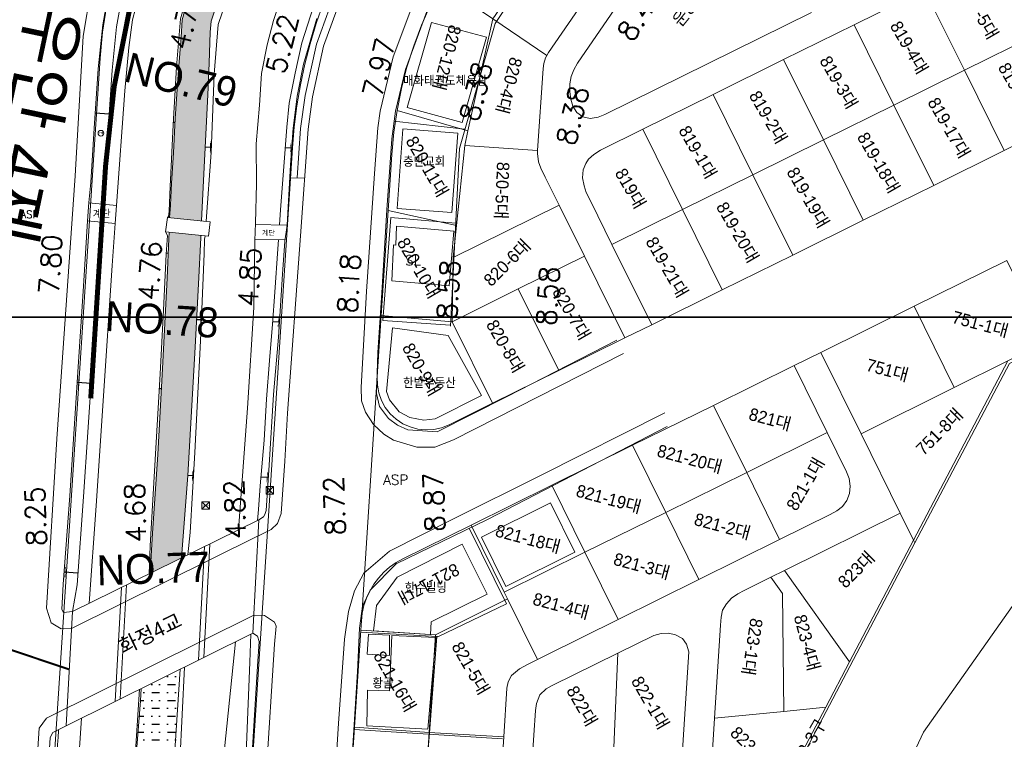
# Model space of a CAD drawing. Header units: metres. Extents: x 183400 to 184400, y 422200 to 427800.
# Tile 143 of 221: x 183669 to 183867, y 426115 to 426260. Entities that reach past the tile are written whole.
import ezdxf
from ezdxf.enums import TextEntityAlignment as Align

# ---------------------------------------------------------------- set-up
doc = ezdxf.new("R2010")
doc.units = ezdxf.units.M
doc.linetypes.add('DASHED2', pattern=[9.525, 6.35, -3.175])
for name, color, linetype in [('NR', 7, 'Continuous'), ('num', 7, 'Continuous'), ('si', 7, 'Continuous'), ('교량명', 7, 'Continuous'), ('구조물명칭_작업', 5, 'Continuous'), ('보축구간', 10, 'DASHED2'), ('일람표', 7, 'Continuous'), ('하천', 140, 'Continuous'), ('횡단타점', 11, 'Continuous')]:
    doc.layers.add(name, color=color, linetype=linetype)
for name, color, linetype, lineweight in [('지번', 252, 'Continuous', 5), ('지적', 252, 'Continuous', 5), ('현황도', 7, 'Continuous', 5), ('현황선', 7, 'Continuous', 5)]:
    doc.layers.add(name, color=color, linetype=linetype, lineweight=lineweight)
doc.layers.get('si').off()
doc.styles.add('GHS', font='ROMANS', dxfattribs={"bigfont": 'GHS'})
doc.styles.add('gwang', font='romans.shx', dxfattribs={"bigfont": ' WHGTXT.SHX'})
doc.styles.get("Standard").update_dxf_attribs({"font": 'romans.shx', "bigfont": 'ghs.shx'})
doc.styles.add('UPM', font='Gulim.ttf')
doc.styles.add('돋움', font='Dotum.ttf')

# ---------------------------------------------------------------- blocks, each defined once
blk = doc.blocks.new('si')
at = {"layer": '현황선'}
for points in [[(-0.75, 0.75), (-0.75, -0.75), (0.75, -0.75), (0.75, 0.75), (-0.75, 0.75), (0.75, -0.75)], [(-0.75, -0.75), (0.75, 0.75)]]:
    blk.add_lwpolyline(points, dxfattribs=at)
at = {"layer": '현황선', "style": 'GHS'}
blk.add_text('신호제어기', height=0.228, dxfattribs=at).set_placement((-0.74, -0.15))

msp = doc.modelspace()

# ---------------------------------------------------------------- hatches: boundary and pattern name
at = {"layer": '하천'}
h = msp.add_hatch(dxfattribs=at)
h.set_pattern_fill('MUDST', color=256, scale=0.25, style=0)
h.paths.add_polyline_path([(183707.24, 426244.61), (183707.48, 426250.97), (183707.71, 426257.21), (183707.93, 426259.42), (183709.23, 426263.39), (183712.95, 426271.9), (183717.7, 426279.79), (183722.97, 426288.04), (183727.67, 426295.09), (183737.39, 426309.55), (183754.15, 426333.82), (183757.9, 426338.53), (183758.92, 426339.57), (183759.91, 426339.82), (183761.05, 426339.64), (183768.5, 426335.06), (183768.33, 426334.03), (183769.57, 426333.95), (183770.82, 426335.84), (183770.17, 426336.61), (183769.15, 426336.28), (183768.07, 426337), (183764.33, 426339.42), (183761.17, 426341.54), (183760.96, 426341.78), (183760.98, 426342.06), (183762.23, 426344.69), (183762.76, 426345.67), (183763, 426346.06), (183757.35, 426349.96), (183756.48, 426348.58), (183755.32, 426346.59), (183750.95, 426340.15), (183744.92, 426331.11), (183738.73, 426321.82), (183734.96, 426316.05), (183731.66, 426311), (183727.78, 426305.27), (183723.55, 426298.82), (183719.63, 426292.87), (183714.37, 426284.98), (183710.75, 426279.13), (183708.34, 426275.17), (183706.38, 426271.25), (183703.86, 426265.95), (183702.12, 426259.66), (183701.86, 426256.18), (183701.34, 426249.66), (183700.69, 426239.88), (183700.32, 426233), (183699.98, 426226.91), (183699.77, 426222.48), (183699.54, 426219.98), (183705.99, 426219.33), (183706.3, 426226.11)])
h.paths.add_polyline_path([(183705.39, 426206.67), (183705.83, 426215.94), (183705.85, 426216.41), (183699.47, 426217.08), (183699.4, 426215.73), (183699.07, 426207.8), (183698.15, 426189.72), (183697.2, 426172.42), (183696.13, 426156.63), (183695.69, 426148.61), (183701.96, 426151.7), (183703.21, 426168.2), (183704.68, 426193.97)])
h = msp.add_hatch(dxfattribs=at)
h.set_pattern_fill('MUDST', color=256, scale=0.25, style=0)
h.paths.add_polyline_path([(183700.15, 426105.86), (183701.72, 426129.37), (183693.89, 426125.48), (183693.71, 426123), (183693.01, 426113.73), (183692.15, 426110.26), (183691.23, 426108.89), (183689.7, 426108.2), (183681.35, 426107.97), (183681.14, 426108.24), (183677.54, 426108.07), (183677.21, 426104.59), (183680.67, 426102.58), (183681.45, 426102.78), (183688.76, 426100.81), (183689.71, 426099.51), (183691.07, 426096.35), (183691.83, 426092.47), (183691.07, 426081.36), (183689.6, 426060.84), (183688.44, 426042.6), (183687.19, 426023.46), (183686.13, 426007.37), (183684.92, 425991.47), (183684.26, 425980.9), (183683.8, 425972.93), (183683.69, 425972.18), (183691.15, 425971.72), (183691.62, 425977.33), (183692.6, 425993.74), (183693.62, 426004.31), (183695.93, 426038.79), (183697.54, 426062.14), (183699.15, 426086.46)])

# ---------------------------------------------------------------- linework, layer by layer
at = {"layer": 'NR'}
for p, q in [((183687.41, 426240.74), (183684.62, 426240.93)), ((183700.65, 426239.03), (183700.3, 426239.05)), ((183706.71, 426234.16), (183707.93, 426234.11)), ((183722.8, 426234.05), (183724.06, 426233.97)), ((183699.27, 426212.8), (183698.89, 426212.82)), ((183704.99, 426199.55), (183705.94, 426199.51)), ((183720.26, 426199.12), (183721.62, 426199.04)), ((183683.83, 426186.69), (183681.04, 426186.88)), ((183697.93, 426185.63), (183697.5, 426185.65)), ((183703.22, 426168.3), (183704.35, 426168.23)), ((183717.9, 426167.98), (183719.4, 426167.88)), ((183695.84, 426151.38), (183695.57, 426151.39)), ((183681.17, 426148.65), (183678.38, 426148.86)), ((183693.34, 426118.07), (183693.05, 426118.09))]:
    msp.add_line(p, q, dxfattribs=at)
for points in [[(183684.49, 426238.98), (183684.75, 426242.87), (183684.59, 426238.98), (183684.86, 426242.87)], [(183684.62, 426239.42), (183684.83, 426242.42), (183684.73, 426239.42), (183684.93, 426242.41)], [(183684.76, 426239.87), (183684.9, 426241.96), (183684.86, 426239.86), (183685, 426241.95)], [(183700.27, 426238.6), (183700.32, 426239.51), (183700.3, 426238.6), (183700.35, 426239.51)], [(183700.3, 426238.7), (183700.34, 426239.4), (183700.33, 426238.7), (183700.37, 426239.4)], [(183700.33, 426238.81), (183700.36, 426239.29), (183700.36, 426238.8), (183700.39, 426239.29)], [(183707.8, 426234.97), (183707.73, 426233.26), (183707.71, 426234.97), (183707.64, 426233.26)], [(183707.9, 426235.33), (183707.8, 426232.89), (183707.81, 426235.34), (183707.71, 426232.89)], [(183708, 426235.7), (183707.87, 426232.52), (183707.91, 426235.7), (183707.78, 426232.52)], [(183723.94, 426234.86), (183723.83, 426233.09), (183723.85, 426234.87), (183723.74, 426233.1)], [(183724.06, 426235.23), (183723.9, 426232.71), (183723.97, 426235.24), (183723.81, 426232.72)], [(183724.17, 426235.61), (183723.96, 426232.33), (183724.08, 426235.61), (183723.87, 426232.33)], [(183698.86, 426212.33), (183698.92, 426213.32), (183698.89, 426212.33), (183698.95, 426213.31)], [(183698.9, 426212.44), (183698.94, 426213.2), (183698.92, 426212.44), (183698.97, 426213.2)], [(183698.93, 426212.55), (183698.96, 426213.08), (183698.96, 426212.55), (183698.99, 426213.08)], [(183705.91, 426200.46), (183705.83, 426198.57), (183705.84, 426200.46), (183705.77, 426198.57)], [(183705.99, 426200.74), (183705.89, 426198.28), (183705.92, 426200.74), (183705.82, 426198.28)], [(183721.61, 426200.4), (183721.43, 426197.69), (183721.51, 426200.4), (183721.34, 426197.69)], [(183721.73, 426200.8), (183721.5, 426197.28), (183721.63, 426200.8), (183721.41, 426197.28)], [(183705.83, 426200.18), (183705.78, 426198.85), (183705.77, 426200.18), (183705.71, 426198.86)], [(183721.49, 426200), (183721.36, 426198.1), (183721.39, 426200), (183721.27, 426198.11)], [(183680.91, 426184.93), (183681.17, 426188.82), (183681.01, 426184.93), (183681.27, 426188.82)], [(183681.04, 426185.38), (183681.24, 426188.37), (183681.14, 426185.37), (183681.34, 426188.36)], [(183681.17, 426185.82), (183681.31, 426187.91), (183681.28, 426185.81), (183681.42, 426187.91)], [(183697.46, 426185.09), (183697.53, 426186.22), (183697.49, 426185.09), (183697.56, 426186.21)], [(183697.5, 426185.22), (183697.55, 426186.08), (183697.53, 426185.22), (183697.58, 426186.08)], [(183697.54, 426185.35), (183697.57, 426185.95), (183697.57, 426185.34), (183697.6, 426185.95)], [(183704.24, 426169.04), (183704.15, 426167.44), (183704.16, 426169.04), (183704.07, 426167.45)], [(183704.34, 426169.37), (183704.21, 426167.1), (183704.26, 426169.38), (183704.13, 426167.1)], [(183704.44, 426169.71), (183704.26, 426166.75), (183704.36, 426169.71), (183704.19, 426166.76)], [(183719.26, 426168.94), (183719.12, 426166.85), (183719.16, 426168.95), (183719.02, 426166.86)], [(183719.4, 426169.39), (183719.2, 426166.39), (183719.29, 426169.39), (183719.09, 426166.4)], [(183719.53, 426169.83), (183719.27, 426165.94), (183719.43, 426169.84), (183719.17, 426165.94)], [(183695.56, 426151.04), (183695.59, 426151.74), (183695.58, 426151.04), (183695.61, 426151.74)], [(183695.58, 426151.12), (183695.6, 426151.66), (183695.6, 426151.12), (183695.62, 426151.66)], [(183695.6, 426151.2), (183695.62, 426151.58), (183695.62, 426151.2), (183695.64, 426151.58)], [(183678.23, 426146.92), (183678.52, 426150.81), (183678.34, 426146.91), (183678.63, 426150.8)], [(183678.37, 426147.36), (183678.59, 426150.35), (183678.48, 426147.35), (183678.7, 426150.34)], [(183678.51, 426147.8), (183678.67, 426149.89), (183678.61, 426147.79), (183678.77, 426149.88)], [(183693.03, 426117.72), (183693.08, 426118.46), (183693.05, 426117.72), (183693.1, 426118.46)], [(183693.05, 426117.8), (183693.09, 426118.37), (183693.07, 426117.8), (183693.11, 426118.37)], [(183693.08, 426117.89), (183693.11, 426118.29), (183693.1, 426117.89), (183693.13, 426118.28)]]:
    msp.add_solid(points, dxfattribs=at)
at = {"layer": '구조물명칭_작업', "ltscale": 20, "const_width": 0.4}
msp.add_lwpolyline([(183605.8, 426154), (183679.41, 426129.32)], dxfattribs=at)
at = {"layer": '보축구간'}
msp.add_lwpolyline([(183683.74, 426183.7, 1, 1, 0), (183686.72, 426230.38, 1, 1, -0.111432), (183709.06, 426306.41, 1, 1, -0.111432)], format="xyseb", dxfattribs=at)
at = {"layer": '일람표'}
for points in [[(183400, 426200), (184000, 426200), (184000, 426600), (183400, 426600)], [(183400, 425800), (184000, 425800), (184000, 426200), (183400, 426200)]]:
    msp.add_lwpolyline(points, close=True, dxfattribs=at)
at = {"layer": '지적', "linetype": 'Continuous'}
for points in [[(183648.12, 425680.89), (183685.63, 426251.99), (183686.12, 426257.17), (183686.92, 426262.3), (183688.03, 426267.39), (183689.44, 426272.39), (183691.15, 426277.3), (183693.15, 426282.1), (183695.43, 426286.78), (183697.99, 426291.31), (183700.81, 426295.68), (183763.48, 426386.58), (183767.31, 426392.52), (183770.79, 426398.68), (183773.89, 426405.04), (183776.6, 426411.56), (183778.91, 426418.24), (183780.83, 426425.05), (183782.33, 426431.96), (183783.41, 426438.94), (183784.08, 426445.98), (183841.5, 427333.41)], [(183841.5, 427333.41), (183784.08, 426445.98), (183783.41, 426438.94), (183782.33, 426431.96), (183780.83, 426425.05), (183778.91, 426418.24), (183776.6, 426411.56), (183773.89, 426405.04), (183770.79, 426398.68), (183767.31, 426392.52), (183763.48, 426386.58), (183700.81, 426295.68), (183697.99, 426291.31), (183695.43, 426286.78), (183693.15, 426282.1), (183691.15, 426277.3), (183689.44, 426272.39), (183688.03, 426267.39), (183686.92, 426262.3), (183686.12, 426257.17), (183685.63, 426251.99), (183648.12, 425680.89)], [(183828.37, 426261.12), (183786.93, 426240.64), (183785.58, 426240.12), (183784, 426239.88), (183782.48, 426240.22), (183781.32, 426241.04), (183780.52, 426242.31), (183780.09, 426243.75), (183779.92, 426245.24), (183779.92, 426246.79), (183780.18, 426248.3), (183780.67, 426249.65), (183781.46, 426250.95), (183782.28, 426252.22), (183811.91, 426295.39)], [(183811.91, 426295.39), (183782.28, 426252.22), (183781.46, 426250.95), (183780.67, 426249.65), (183780.18, 426248.3), (183779.92, 426246.79), (183779.92, 426245.24), (183780.09, 426243.75), (183780.52, 426242.31), (183781.32, 426241.04), (183782.48, 426240.22), (183784, 426239.88), (183785.58, 426240.12), (183786.93, 426240.64), (183828.37, 426261.12)], [(183776.93, 426278.03), (183764.44, 426259.84), (183775.29, 426252.52), (183775.59, 426253.08), (183787.65, 426270.65), (183776.93, 426278.03)], [(183865.24, 426272.65), (183851.09, 426265.66), (183859.08, 426249.54), (183873.22, 426256.53), (183865.24, 426272.65)], [(183787.65, 426270.65), (183775.59, 426253.08), (183775.29, 426252.52), (183775.02, 426252.01), (183774.65, 426250.88), (183774.56, 426249.87), (183773.43, 426233.47), (183773.38, 426232.84), (183773.58, 426231.19), (183774.07, 426229.9), (183774.95, 426228.11), (183777.75, 426222.47), (183782.83, 426212.21), (183790.96, 426195.83), (183796.34, 426198.49), (183788.35, 426214.59), (183784.08, 426223.21), (183783.2, 426225.01), (183782.74, 426226.37), (183782.45, 426227.94), (183782.54, 426229.58), (183783.09, 426230.82), (183783.64, 426231.7), (183784.74, 426232.67), (183786.04, 426233.51), (183794.51, 426237.69), (183808.65, 426244.68), (183822.8, 426251.67), (183836.95, 426258.67), (183851.09, 426265.66)], [(183754.04, 426266.86), (183753.91, 426266.62), (183751.9, 426262.65), (183750.11, 426258.58), (183748.55, 426254.41), (183747.2, 426250.17), (183746.09, 426245.86), (183745.21, 426241.5), (183759.45, 426237.39), (183764.44, 426259.84), (183754.04, 426266.86)], [(183851.09, 426265.66), (183836.95, 426258.67), (183844.94, 426242.56), (183859.08, 426249.54), (183851.09, 426265.66)], [(183688, 425678.01), (183724.2, 426233.97), (183724.56, 426238.2), (183725.1, 426242.41), (183725.81, 426246.6), (183726.7, 426250.76), (183727.75, 426254.87), (183728.97, 426258.94), (183730.36, 426262.95)], [(183730.36, 426262.95), (183728.97, 426258.94), (183727.75, 426254.87), (183726.7, 426250.76), (183725.81, 426246.6), (183725.1, 426242.41), (183724.56, 426238.2), (183724.2, 426233.97), (183688, 425678.01)], [(183735.38, 426098.22), (183736.65, 426117.71), (183737.93, 426137.2), (183738.05, 426139.04), (183741.24, 426188.01), (183742.05, 426200.33), (183743.42, 426221.39), (183744.16, 426232.67), (183744.56, 426237.1), (183745.21, 426241.5), (183746.09, 426245.86), (183747.2, 426250.17), (183748.55, 426254.41), (183750.11, 426258.58), (183751.9, 426262.65)], [(183764.44, 426259.84), (183759.45, 426237.39), (183758.8, 426234.46), (183773.43, 426233.47), (183774.56, 426249.87), (183774.65, 426250.88), (183775.02, 426252.01), (183775.29, 426252.52), (183764.44, 426259.84)], [(183836.95, 426258.67), (183822.8, 426251.67), (183830.79, 426235.56), (183844.94, 426242.56), (183836.95, 426258.67)], [(183873.22, 426256.53), (183859.08, 426249.54), (183867.07, 426233.43), (183881.21, 426240.41), (183873.22, 426256.53)], [(183822.8, 426251.67), (183808.65, 426244.68), (183816.65, 426228.57), (183830.79, 426235.56), (183822.8, 426251.67)], [(183859.08, 426249.54), (183844.94, 426242.56), (183852.93, 426226.45), (183867.07, 426233.43), (183859.08, 426249.54)], [(183808.65, 426244.68), (183794.51, 426237.69), (183802.5, 426221.58), (183816.65, 426228.57), (183808.65, 426244.68)], [(183844.94, 426242.56), (183830.79, 426235.56), (183838.78, 426219.46), (183852.93, 426226.45), (183844.94, 426242.56)], [(183881.21, 426240.41), (183867.07, 426233.43), (183852.93, 426226.45), (183838.78, 426219.46), (183824.64, 426212.47), (183810.49, 426205.48), (183796.34, 426198.49), (183790.96, 426195.83), (183777.67, 426189.27), (183764.38, 426182.71), (183755.65, 426178.39), (183754.15, 426177.8), (183752.58, 426177.45), (183750.97, 426177.36), (183749.37, 426177.53), (183747.82, 426177.96), (183746.35, 426178.62), (183745.02, 426179.52), (183743.84, 426180.61), (183742.85, 426181.89), (183742.08, 426183.3), (183741.55, 426184.82), (183741.27, 426186.4), (183741.24, 426188.01), (183738.05, 426139.04), (183738.24, 426140.6), (183738.58, 426142.13), (183739.09, 426143.61), (183739.74, 426145.04), (183740.54, 426146.39), (183741.48, 426147.65), (183742.55, 426148.8), (183743.73, 426149.83), (183745.01, 426150.74), (183746.38, 426151.51), (183760.08, 426158.27), (183776.28, 426166.28), (183792.48, 426174.28), (183808.69, 426182.29), (183824.89, 426190.29), (183830.27, 426192.94), (183848.97, 426202.18), (183867.57, 426211.36)], [(183745.21, 426241.5), (183744.56, 426237.1), (183744.16, 426232.67), (183743.42, 426221.39), (183757.12, 426218.4), (183758.8, 426234.46), (183759.45, 426237.39), (183745.21, 426241.5)], [(183794.51, 426237.69), (183786.04, 426233.51), (183784.74, 426232.67), (183783.64, 426231.7), (183783.09, 426230.82), (183782.54, 426229.58), (183782.45, 426227.94), (183782.74, 426226.37), (183783.2, 426225.01), (183784.08, 426223.21), (183788.35, 426214.59), (183802.5, 426221.58), (183794.51, 426237.69)], [(183758.8, 426234.46), (183757.12, 426218.4), (183756.45, 426212), (183777.75, 426222.47), (183774.95, 426228.11), (183774.07, 426229.9), (183773.58, 426231.19), (183773.38, 426232.84), (183773.43, 426233.47), (183758.8, 426234.46)], [(183830.79, 426235.56), (183816.65, 426228.57), (183824.64, 426212.47), (183838.78, 426219.46), (183830.79, 426235.56)], [(184000, 426228.51), (183976.03, 426229.78), (183950.01, 426231.17), (183868.11, 426190.72), (183849.16, 426154.7), (183805.97, 426072.63), (183802.73, 426021.48), (183803.03, 426019.47), (183803.97, 426017.7), (183805.34, 426016.25), (183808.85, 426015.24), (183810.98, 426015.09), (183876.32, 425900.58), (183879.21, 425898.08), (183886.29, 425891.6), (183895.19, 425885.07), (183903.52, 425867.98), (183908.88, 425861.7), (183924.54, 425848.83), (183944.96, 425830.79), (183948.16, 425824.83), (183961.49, 425800)], [(183949.84, 426231.84), (183894.33, 426204.35), (183885.32, 426199.89), (183875.67, 426195.11), (183867.82, 426191.22), (183848.89, 426155.25), (183849.16, 426154.7), (183868.11, 426190.72), (183950.01, 426231.17), (183976.03, 426229.78), (183975.7, 426230.45), (183952.21, 426231.71), (183949.84, 426231.84)], [(183816.65, 426228.57), (183802.5, 426221.58), (183810.49, 426205.48), (183824.64, 426212.47), (183816.65, 426228.57)], [(183777.75, 426222.47), (183756.45, 426212), (183756.25, 426199.09), (183769.54, 426205.65), (183782.83, 426212.21), (183777.75, 426222.47)], [(183743.42, 426221.39), (183742.05, 426200.33), (183756.25, 426199.09), (183756.45, 426212), (183757.12, 426218.4), (183743.42, 426221.39)], [(183802.5, 426221.58), (183788.35, 426214.59), (183796.34, 426198.49), (183810.49, 426205.48), (183802.5, 426221.58)], [(184000, 425816.1), (183996.7, 425815.86), (183992.23, 425814.59), (183977.6, 425810.44), (183973.28, 425837.08), (183963.07, 425835.88), (183937.72, 425884.69), (183918.62, 425877.99), (183903.94, 425909.16), (183897, 425923.9), (183889.6, 425939.62), (183828.15, 426042.65), (183834.38, 426067.91), (183836.23, 426080.73), (183841.35, 426096.44), (183850.84, 426116.7), (183904.28, 426192.4), (183957.41, 426220.15), (183962.69, 426221.41), (184000, 426217.38)], [(183962.69, 426221.41), (183957.41, 426220.15), (183904.28, 426192.4), (183850.84, 426116.7), (183841.35, 426096.44), (183836.23, 426080.73), (183957.65, 426063.48), (184000, 426054.42)], [(183782.83, 426212.21), (183769.54, 426205.65), (183777.67, 426189.27), (183790.96, 426195.83), (183782.83, 426212.21)], [(183867.57, 426211.36), (183848.97, 426202.18), (183857.05, 426185.89), (183867.82, 426191.22), (183875.67, 426195.11), (183867.57, 426211.36)], [(183769.54, 426205.65), (183756.25, 426199.09), (183764.38, 426182.71), (183777.67, 426189.27), (183769.54, 426205.65)], [(183848.97, 426202.18), (183830.27, 426192.94), (183838.33, 426176.62), (183857.05, 426185.89), (183848.97, 426202.18)], [(183742.05, 426200.33), (183741.24, 426188.01), (183741.27, 426186.4), (183741.55, 426184.82), (183742.08, 426183.3), (183742.85, 426181.89), (183743.84, 426180.61), (183745.02, 426179.52), (183746.35, 426178.62), (183747.82, 426177.96), (183749.37, 426177.53), (183750.97, 426177.36), (183752.58, 426177.45), (183754.15, 426177.8), (183755.65, 426178.39), (183764.38, 426182.71), (183756.25, 426199.09), (183742.05, 426200.33)], [(183830.27, 426192.94), (183824.89, 426190.29), (183831.54, 426176.84), (183835.42, 426168.97), (183835.97, 426167.61), (183836.17, 426166.11), (183836.04, 426164.63), (183835.49, 426163.21), (183834.64, 426162.02), (183833.45, 426161.11), (183832.13, 426160.4), (183821.98, 426155.37), (183805.78, 426147.36), (183789.59, 426139.34), (183775.15, 426132.2), (183773.39, 426131.32), (183771.52, 426130.39), (183769.77, 426129.45), (183768.2, 426128.1), (183767.54, 426126.82), (183767.27, 426125.56), (183766.63, 426115.79), (183765.35, 426096.3)], [(183807.78, 426101.14), (183808.94, 426119.51), (183810.12, 426138.22), (183810.26, 426139.82), (183810.53, 426141.22), (183811.33, 426142.48), (183812.31, 426143.61), (183813.59, 426144.51), (183814.88, 426145.16), (183820.22, 426147.81), (183822.95, 426149.16), (183846.21, 426160.67), (183838.33, 426176.62), (183830.27, 426192.94)], [(183867.82, 426191.22), (183857.05, 426185.89), (183838.33, 426176.62), (183846.21, 426160.67), (183848.89, 426155.25), (183867.82, 426191.22)], [(183824.89, 426190.29), (183808.69, 426182.29), (183815.4, 426168.83), (183831.54, 426176.84), (183824.89, 426190.29)], [(183808.69, 426182.29), (183792.48, 426174.28), (183799.13, 426160.83), (183815.4, 426168.83), (183808.69, 426182.29)], [(183831.54, 426176.84), (183815.4, 426168.83), (183821.98, 426155.37), (183832.13, 426160.4), (183833.45, 426161.11), (183834.64, 426162.02), (183835.49, 426163.21), (183836.04, 426164.63), (183836.17, 426166.11), (183835.97, 426167.61), (183835.42, 426168.97), (183831.54, 426176.84)], [(183792.48, 426174.28), (183776.28, 426166.28), (183782.93, 426152.83), (183799.13, 426160.83), (183792.48, 426174.28)], [(183815.4, 426168.83), (183799.13, 426160.83), (183805.78, 426147.36), (183821.98, 426155.37), (183815.4, 426168.83)], [(183776.28, 426166.28), (183760.08, 426158.27), (183766.72, 426144.82), (183782.93, 426152.83), (183776.28, 426166.28)], [(183799.13, 426160.83), (183782.93, 426152.83), (183789.59, 426139.34), (183805.78, 426147.36), (183799.13, 426160.83)], [(183846.21, 426160.67), (183822.95, 426149.16), (183836.02, 426130.81), (183848.89, 426155.25), (183846.21, 426160.67)], [(183760.08, 426158.27), (183746.38, 426151.51), (183745.01, 426150.74), (183743.73, 426149.83), (183742.55, 426148.8), (183741.48, 426147.65), (183740.54, 426146.39), (183739.74, 426145.04), (183739.09, 426143.61), (183738.58, 426142.13), (183738.24, 426140.6), (183738.05, 426139.04), (183737.93, 426137.2), (183752.92, 426136.24), (183767.4, 426143.45), (183766.72, 426144.82), (183760.08, 426158.27)], [(183848.89, 426155.25), (183836.02, 426130.81), (183831.25, 426121.74), (183819.96, 426100.3), (183806.05, 426073.87), (183805.97, 426072.63), (183849.16, 426154.7), (183848.89, 426155.25)], [(183782.93, 426152.83), (183766.72, 426144.82), (183767.4, 426143.45), (183773.39, 426131.32), (183775.15, 426132.2), (183789.59, 426139.34), (183782.93, 426152.83)], [(183822.95, 426149.16), (183820.22, 426147.81), (183822.55, 426144.55), (183822.84, 426120.9), (183831.25, 426121.74), (183836.02, 426130.81), (183822.95, 426149.16)], [(183820.22, 426147.81), (183814.88, 426145.16), (183813.59, 426144.51), (183812.31, 426143.61), (183811.33, 426142.48), (183810.53, 426141.22), (183810.26, 426139.82), (183810.12, 426138.22), (183808.94, 426119.51), (183822.84, 426120.9), (183822.55, 426144.55), (183820.22, 426147.81)], [(183767.4, 426143.45), (183752.92, 426136.24), (183751.64, 426116.65), (183766.63, 426115.79), (183767.27, 426125.56), (183767.54, 426126.82), (183768.2, 426128.1), (183769.77, 426129.45), (183771.52, 426130.39), (183773.39, 426131.32), (183767.4, 426143.45)], [(183737.93, 426137.2), (183736.65, 426117.71), (183751.64, 426116.65), (183752.92, 426136.24), (183737.93, 426137.2)], [(183772.34, 426111.16), (183772.99, 426121.04), (183773.22, 426122.45), (183773.88, 426124.21), (183775.11, 426125.4), (183776.37, 426126.11), (183789.51, 426132.61), (183796.74, 426136.13), (183798.23, 426136.5), (183799.69, 426136.57), (183801.12, 426136.25), (183802.47, 426135.5), (183803.33, 426134.36), (183803.77, 426132.87), (183802.32, 426109.99)], [(183799.69, 426136.57), (183798.23, 426136.5), (183796.74, 426136.13), (183789.51, 426132.61), (183788.58, 426110.53), (183802.32, 426109.99), (183803.77, 426132.87), (183803.33, 426134.36), (183802.47, 426135.5), (183801.12, 426136.25), (183799.69, 426136.57)], [(183789.51, 426132.61), (183776.37, 426126.11), (183775.11, 426125.4), (183773.88, 426124.21), (183773.22, 426122.45), (183772.99, 426121.04), (183772.34, 426111.16), (183787.33, 426110.57), (183788.58, 426110.53), (183789.51, 426132.61)], [(183831.25, 426121.74), (183822.84, 426120.9), (183808.94, 426119.51), (183807.78, 426101.14), (183819.96, 426100.3), (183831.25, 426121.74)], [(183736.65, 426117.71), (183735.38, 426098.22), (183750.37, 426097.16), (183751.64, 426116.65), (183736.65, 426117.71)], [(183751.64, 426116.65), (183750.37, 426097.16), (183765.35, 426096.3), (183766.63, 426115.79), (183751.64, 426116.65)]]:
    msp.add_lwpolyline(points, dxfattribs=at)
at = {"layer": '현황도'}
for p, q in [((183747.26, 426242.04), (183752.14, 426259.14)), ((183763.18, 426256.19), (183752.14, 426259.14)), ((183758.31, 426239.09), (183763.18, 426256.19)), ((183758.31, 426239.09), (183747.26, 426242.04)), ((183744.54, 426239.31), (183758.8, 426237.71)), ((183745.26, 426221.78), (183746.4, 426237.74)), ((183757.38, 426236.95), (183746.4, 426237.76)), ((183756.23, 426221), (183757.38, 426236.95)), ((183723.65, 426227.98), (183726.65, 426227.87)), ((183688.92, 426222.39), (183683.33, 426222.93)), ((183756.23, 426221), (183745.26, 426221.78)), ((183688.65, 426218.77), (183683.06, 426219.31)), ((183698.73, 426217.15), (183699.16, 426220.02)), ((183699.16, 426220.02), (183698.73, 426217.15)), ((183699.16, 426220.02), (183707.71, 426219.15)), ((183707.71, 426219.15), (183699.16, 426220.02)), ((183707.71, 426219.15), (183699.16, 426220.02)), ((183707.71, 426219.15), (183707.35, 426216.25)), ((183707.35, 426216.25), (183707.71, 426219.15)), ((183707.35, 426216.25), (183707.71, 426219.15)), ((183716.81, 426218.85), (183716.7, 426215.35)), ((183744.94, 426214.44), (183745.13, 426218.27)), ((183707.35, 426216.25), (183698.73, 426217.15)), ((183698.73, 426217.15), (183707.35, 426216.25)), ((183698.73, 426217.15), (183707.35, 426216.25)), ((183756.6, 426217.27), (183755.65, 426206.31)), ((183744.18, 426207.31), (183744.53, 426214.49)), ((183744.53, 426214.49), (183744.94, 426214.44)), ((183686.21, 426183.21), (183688.06, 426210.34)), ((183684.81, 426162.17), (183686.21, 426183.21)), ((183683.45, 426142.58), (183684.81, 426162.17)), ((183762.14, 426155.83), (183776.01, 426162.71)), ((183780.9, 426152.86), (183776.01, 426162.71)), ((183717.48, 426159.34), (183680.05, 426140.91)), ((183717.48, 426159.34), (183716.27, 426136.6)), ((183767.03, 426145.98), (183762.14, 426155.83)), ((183706.6, 426153.98), (183705.39, 426131.19)), ((183707.63, 426154.44), (183706.42, 426131.7)), ((183767.03, 426145.98), (183780.9, 426152.86)), ((183688.63, 426122.87), (183689.9, 426145.8)), ((183689.66, 426123.38), (183690.93, 426146.26)), ((183678.78, 426117.98), (183680.05, 426140.91)), ((183716.27, 426136.6), (183678.78, 426117.98)), ((183737.88, 426136.82), (183753.34, 426135.94)), ((183751.72, 426116.61), (183753.18, 426135.89)), ((183736.63, 426117.25), (183766.36, 426115.42)), ((183749.1, 426084.63), (183751.72, 426116.61))]:
    msp.add_line(p, q, dxfattribs=at)
for points in [[(183725.15, 426227.93), (183725.85, 426237.87), (183726.77, 426244.45), (183729.02, 426254.77), (183734.29, 426269.32), (183742.9, 426283.6), (183759.98, 426309.07), (183775.43, 426331.77), (183791.33, 426354.74), (183798.66, 426367.34), (183805.18, 426382.77), (183811.4, 426405.26), (183813.79, 426423.44), (183815.24, 426448.62), (183817.81, 426488.51), (183820.23, 426523.9), (183822.16, 426557.05), (183824.58, 426593.23), (183826.17, 426620.34), (183826.41, 426624.64), (183825.96, 426625.36), (183824.01, 426626.38), (183823.22, 426626.67)], [(183717.27, 426156.07), (183719.92, 426157.39), (183721.22, 426158.6), (183721.94, 426160.57), (183722.68, 426171.12), (183723.21, 426180.74), (183725.83, 426216.32), (183727.35, 426237.71), (183728.25, 426244.19), (183730.46, 426254.36), (183735.65, 426268.67), (183744.17, 426282.8), (183761.22, 426308.23), (183776.67, 426330.93), (183792.6, 426353.94), (183800, 426366.67), (183806.6, 426382.28), (183812.88, 426404.96)], [(183717.31, 426156.09), (183679.85, 426137.54), (183677.81, 426137.43), (183675.83, 426138.64), (183674.84, 426141.61), (183676.96, 426175.61), (183680.59, 426228.36), (183682.25, 426256.35), (183683.76, 426265.56), (183688.14, 426280.2), (183696.63, 426295.57), (183714.89, 426321.24), (183734.18, 426349.77), (183754.02, 426378.98), (183764.2, 426393.79), (183768.95, 426401.52)], [(183745.76, 426357.19), (183745.72, 426357.13), (183738.58, 426346.44), (183730.41, 426334.37), (183722.98, 426323.47), (183715.86, 426312.97), (183708.73, 426302.53), (183701.76, 426292.69), (183699.44, 426288.69), (183696.39, 426282.8), (183693.79, 426277.52), (183691.93, 426272.35), (183690.31, 426266.09), (183688.94, 426258.23), (183688.01, 426249.58), (183687.21, 426237.71), (183686.53, 426226.78), (183686.12, 426222.76), (183686.11, 426222.66)], [(183756.35, 426350.65), (183756.19, 426348.93), (183754.16, 426345.61), (183750.52, 426340.31), (183746.44, 426334.2), (183741.25, 426326.48), (183736.93, 426319.91), (183730.51, 426310.1), (183723.32, 426299.37), (183719.39, 426293.22), (183713.2, 426283.95), (183708.31, 426276.37), (183705.87, 426271.36), (183703.34, 426265.55), (183701.78, 426259.88), (183700.92, 426250.22), (183700.27, 426238.57), (183699.67, 426226.24), (183699.48, 426221.25), (183699.32, 426220.22), (183699.16, 426220.02)], [(183699.54, 426219.98), (183699.77, 426222.48), (183699.98, 426226.91), (183700.32, 426233), (183700.69, 426239.88), (183701.34, 426249.66), (183701.86, 426256.18), (183702.12, 426259.66), (183703.86, 426265.95), (183706.38, 426271.25), (183708.34, 426275.17), (183710.75, 426279.13), (183714.37, 426284.98), (183719.63, 426292.87), (183723.55, 426298.82), (183727.78, 426305.27), (183731.66, 426311), (183734.96, 426316.05), (183738.73, 426321.82), (183744.92, 426331.11), (183750.95, 426340.15), (183755.32, 426346.59), (183756.48, 426348.58), (183757.35, 426349.96)], [(183705.99, 426219.33), (183706.3, 426226.11), (183707.24, 426244.61), (183707.48, 426250.97), (183707.71, 426257.21), (183707.93, 426259.42), (183709.23, 426263.39), (183712.95, 426271.9), (183717.7, 426279.79), (183722.97, 426288.04), (183727.67, 426295.09), (183737.39, 426309.55), (183754.15, 426333.82), (183757.9, 426338.53), (183758.92, 426339.57), (183759.91, 426339.82), (183761.05, 426339.64), (183768.5, 426335.06)], [(183768.33, 426334.03), (183768.27, 426334.48), (183766.66, 426335.51), (183763.61, 426337.44), (183761.54, 426338.66), (183760.65, 426339.2), (183759.76, 426339.22), (183759.25, 426338.92), (183756.34, 426335.25), (183753.46, 426331.51), (183749.5, 426325.99), (183743.4, 426317.13), (183737.79, 426309), (183733.52, 426302.57), (183728.75, 426295.03), (183722.23, 426284.98), (183718.54, 426279.39), (183715.2, 426273.51), (183711.84, 426266.24), (183709.32, 426258.75), (183708.52, 426248.76), (183707.89, 426233.01), (183706.91, 426219.23)], [(183713.38, 426157.32), (183715.23, 426181.71), (183716.46, 426201.97), (183716.7, 426215.35), (183716.81, 426218.85), (183716.99, 426226.76), (183716.92, 426234.81), (183717.61, 426242.53), (183718.04, 426248.91), (183719.16, 426254.67), (183720.43, 426259.55), (183723.45, 426268.53), (183726.05, 426272.74), (183734.13, 426283.65), (183744.53, 426298.76), (183755.64, 426315.42), (183766.18, 426331.1), (183768.33, 426334.03)], [(183789.29, 426195.37), (183767.33, 426184.11), (183753.29, 426176.96), (183747.4, 426177.4), (183745.29, 426178.3), (183743.5, 426179.67), (183741.71, 426182.09), (183741.08, 426184.67), (183741.39, 426192.91), (183742.13, 426204.86), (183743.16, 426221.55), (183744.2, 426235.8), (183744.93, 426241.33), (183746.93, 426249.68), (183751.66, 426262.57), (183755.11, 426268.55), (183765.09, 426283.79), (183775.42, 426299.29), (183783.7, 426311.11), (183790.83, 426321.43)], [(183801.61, 426313.27), (183788.72, 426294.52), (183766.91, 426261.94), (183764.89, 426258.95), (183757.78, 426233.86), (183755.97, 426198.18)], [(183688.92, 426222.39), (183690.58, 426245.39), (183691.39, 426254.09), (183692.09, 426259.65), (183694.52, 426268.81), (183697.08, 426277.09), (183704.96, 426293.08)], [(183721.64, 426218.51), (183721.84, 426221.52), (183722.45, 426229.36), (183723.1, 426238.09), (183723.55, 426242.97), (183724.77, 426248.94), (183726.11, 426255.03), (183728.43, 426262.34), (183730.33, 426267.7)], [(183687.57, 426266.69), (183686.16, 426258.63), (183685.22, 426249.82), (183684.41, 426237.89), (183683.74, 426227.01), (183683.33, 426223.01), (183683.06, 426219.31), (183682.32, 426206.21), (183681.25, 426190.06), (183679.52, 426164.15), (183678.2, 426146.44), (183677.91, 426141.37), (183678.3, 426140.74), (183680.05, 426140.91)], [(183790.68, 426192.73), (183756.56, 426175.4), (183752.81, 426173.94), (183749.21, 426173.94), (183744.47, 426175.32), (183742.53, 426176.53), (183740.5, 426178.43), (183738.89, 426180.92), (183738.1, 426183.19), (183738, 426185.95), (183739.08, 426205.15), (183740.69, 426228.83), (183741.37, 426238), (183741.82, 426241.31), (183744.46, 426252.21), (183748.57, 426263.3)], [(183717.48, 426159.34), (183718.44, 426159.9), (183718.67, 426160.41), (183718.95, 426161.21), (183719.57, 426170.3), (183720.43, 426184.48), (183721.39, 426195.98), (183722.24, 426208.6), (183722.67, 426215.25), (183723.13, 426218.48), (183723.8, 426230.55), (183724.36, 426237.94), (183725.15, 426244.32), (183726.45, 426250.77), (183729.09, 426259.92)], [(183688.06, 426210.34), (183688.65, 426218.77), (183688.92, 426222.39)], [(183685.85, 426219.04), (183685.12, 426206.04), (183684.04, 426189.87), (183682.31, 426163.95), (183680.99, 426146.26), (183680.05, 426140.91)], [(183716.8, 426218.59), (183723, 426218.48), (183723.13, 426218.48)], [(183743.98, 426220.01), (183742.37, 426199.33)], [(183743.98, 426220.01), (183756.96, 426218.88)], [(183756.6, 426217.27), (183745.13, 426218.27)], [(183698.73, 426217.15), (183699.12, 426216.39), (183698.88, 426212.64), (183698.34, 426201.42), (183697.67, 426188.66), (183696.79, 426173.71), (183695.68, 426154.09), (183695.46, 426148.5)], [(183695.69, 426148.61), (183696.13, 426156.63), (183697.2, 426172.42), (183698.15, 426189.72), (183699.07, 426207.8), (183699.4, 426215.73), (183699.47, 426217.08)], [(183706.68, 426216.32), (183706.59, 426215.64), (183706.49, 426212.71), (183705.76, 426195.27), (183704.63, 426172.83), (183703.67, 426156.8), (183703.24, 426152.32)], [(183704.68, 426193.97), (183705.39, 426206.67), (183705.83, 426215.94), (183705.85, 426216.41)], [(183716.7, 426215.59), (183722.7, 426215.49)], [(183716.7, 426215.59), (183722.7, 426215.49)], [(183717.4, 426161.41), (183717.74, 426166.12), (183718.55, 426175.34), (183719, 426183.54), (183719.61, 426191.3), (183720.22, 426198.57), (183720.71, 426204.99), (183721.32, 426213.68), (183721.44, 426215.51)], [(183755.65, 426206.31), (183744.18, 426207.31)], [(183742.37, 426199.33), (183755.88, 426198.39)], [(183762.17, 426184.29), (183752.87, 426179.59), (183750.59, 426179.32), (183747.75, 426179.88), (183745.63, 426181.01), (183743.72, 426183.38), (183743.07, 426185.05), (183744.3, 426197.84), (183755.49, 426196.31), (183762.17, 426184.29)], [(183701.96, 426151.7), (183703.21, 426168.2), (183704.68, 426193.97)], [(183756.53, 426018.54), (183745.13, 426019.19), (183736.42, 426019.68), (183729.88, 426020.09), (183728.35, 426020.53), (183727.66, 426021.63), (183727.15, 426023.26), (183728.76, 426047.37), (183730.31, 426070.09), (183731.85, 426093.16), (183733.49, 426118.47), (183734.69, 426135.37), (183735.47, 426140.95), (183736.67, 426145.08), (183738.56, 426148.64), (183743.73, 426153.02), (183756.55, 426159.55), (183774, 426168.21), (183798.95, 426180.78)], [(183729.88, 426020.09), (183731.04, 426036.36), (183732.97, 426066.77), (183735.38, 426099.12), (183737.28, 426128.82), (183737.66, 426137.61), (183738.3, 426142.04), (183739.82, 426145.21), (183745.02, 426150.53), (183763.4, 426159.4), (183799.42, 426178.06)], [(183717.22, 426159.21), (183717.4, 426161.41)], [(183753.38, 426135.87), (183767.19, 426142.5), (183759.72, 426157.67)], [(183751.9, 426136.34), (183740.48, 426137.07), (183741.07, 426142.11), (183745.21, 426147.84), (183758.27, 426154.44), (183763.28, 426144.42), (183752.06, 426138.85), (183751.9, 426136.34)], [(183694.75, 425807.34), (183657.29, 425809.77), (183654.7, 425811.34), (183653.75, 425816.14), (183654.55, 425828.14), (183656.37, 425856.02), (183659.98, 425909.39), (183661.92, 425939.58), (183665.07, 425991.65), (183668.07, 426035.63), (183670.47, 426073.93), (183673.02, 426111.3), (183673.39, 426117.55), (183674.87, 426119.53), (183716.46, 426140.19)], [(183694.72, 425807.34), (183696.32, 425807.26), (183697.63, 425808.09), (183698.65, 425809.7), (183699.37, 425811.94), (183700.68, 425831.58), (183702.28, 425856.98), (183704.03, 425884.67), (183705.79, 425909.63), (183707.38, 425933.06), (183708.98, 425957.56), (183710.73, 425985.39), (183712.33, 426006.85), (183713.93, 426033.62), (183715.68, 426056.6), (183717.2, 426083.31), (183718.95, 426108.19), (183720.62, 426134.36), (183720.98, 426137.99), (183720.6, 426138.77), (183718.59, 426140.15), (183716.46, 426140.22)], [(183695.07, 425812.06), (183696.06, 425812.24), (183696.38, 425812.81), (183697.4, 425830.92), (183698.47, 425847.19), (183699.25, 425857.62), (183701.22, 425886.75), (183702.15, 425902.6), (183703.37, 425918.22), (183705.27, 425947.05), (183705.95, 425959.15), (183706.64, 425969.43), (183706.68, 425972.94), (183708.4, 425997.18), (183709.55, 426013.55), (183711.74, 426045.52), (183712.36, 426054.8), (183713.55, 426072.63), (183714.57, 426088.44), (183715.87, 426108.14), (183717.22, 426129.94), (183717.51, 426134.92), (183717.21, 426135.99), (183716.27, 426136.6)], [(183705.36, 425972.45), (183705.67, 425979.97), (183707.49, 425999.8), (183708.5, 426015.87), (183709.82, 426036.5), (183710.12, 426048.44), (183710.93, 426063.18), (183712.75, 426086.82), (183713.06, 426096.66), (183713.96, 426102.51), (183714.97, 426114.12), (183715.7, 426130.78), (183715.86, 426136.39)], [(183739.29, 426125.15), (183743.71, 426125.05), (183744.17, 426136.15), (183753, 426135.7), (183751.4, 426117.3), (183739.12, 426118.01), (183739.29, 426125.15)], [(183739.25, 426132.37), (183739.48, 426136.36), (183743.73, 426136.18), (183743.68, 426132.11), (183739.25, 426132.37)], [(183699.05, 425920.38), (183698.63, 425922.23), (183699.07, 425932.03), (183699.71, 425955.45), (183700.49, 425974.36), (183701.97, 425994.58), (183703.37, 426010.21), (183704.93, 426033.22), (183706.57, 426057.88), (183708.3, 426080.17), (183709.86, 426106.22), (183712.78, 426134.86)], [(183691.15, 425971.72), (183691.62, 425977.33), (183692.6, 425993.74), (183693.62, 426004.31), (183695.93, 426038.79), (183697.54, 426062.14), (183699.15, 426086.46), (183700.15, 426105.86), (183701.72, 426129.37)], [(183691.6, 425971.7), (183692.65, 425983.3), (183693.38, 425996.84), (183694.48, 426006.41), (183695.1, 426016.87), (183696.25, 426032.97), (183697.4, 426048.12), (183698.86, 426068), (183700.38, 426090.97), (183701.62, 426110.77), (183702.58, 426129.8)], [(183693.56, 426125.32), (183692.76, 426113.92), (183691.92, 426110.36), (183691.03, 426109.13), (183689.63, 426108.54), (183681.14, 426108.24), (183681.35, 426107.97), (183689.7, 426108.2), (183691.23, 426108.89), (183692.15, 426110.26), (183693.01, 426113.73), (183693.71, 426123), (183693.89, 426125.48)], [(183681.13, 426108.54), (183681.92, 426119.54)], [(183658.91, 425814.5), (183657.5, 425815.34), (183656.71, 425816.53), (183656.97, 425823.01), (183657.61, 425833.58), (183659.26, 425858.29), (183660.78, 425882.41), (183662.83, 425911.88), (183663.83, 425930.64), (183665.35, 425956.01), (183666.74, 425980.59), (183668.73, 426010.27), (183670.52, 426035.12), (183672.24, 426060.49), (183673.89, 426087.32), (183675.15, 426108.07), (183675.62, 426115.63), (183676.13, 426116.64), (183678.78, 426117.98)], [(183667.96, 425974.34), (183668.31, 425980.5), (183670.3, 426010.16), (183672.09, 426035.01), (183673.81, 426060.39), (183675.46, 426087.23), (183676.72, 426107.97), (183677.17, 426115.21), (183677.19, 426115.48), (183677.29, 426117.23)]]:
    msp.add_lwpolyline(points, dxfattribs=at)
msp.add_circle((183685.78, 426236.91), 0.576, dxfattribs=at)

# ---------------------------------------------------------------- block references
at = {"layer": 'si'}
for p in [(183719.69, 426165.24), (183706.82, 426162.19)]:
    msp.add_blockref('si', p, dxfattribs=at)

# ---------------------------------------------------------------- texts
at = {"layer": 'num', "style": '돋움'}
for s, rotation, p in [('NO.79', 346.1428, (183690.16, 426247.38)), ('NO.78', 356.3692, (183686.54, 426197.26)), ('NO.77', 2.0274, (183685.06, 426146.17))]:
    msp.add_text(s, height=6, rotation=rotation, dxfattribs=at).set_placement(p)
at = {"layer": '교량명', "style": '돋움'}
msp.add_text('화정4교', height=3, rotation=25.7933, dxfattribs=at).set_placement((183690.23, 426132.24))
at = {"layer": '보축구간', "style": '돋움'}
msp.add_text('화정 우안 4제', height=10, rotation=258.1223, dxfattribs=at).set_placement((183675.09, 426252.88), align=Align.MIDDLE_CENTER)
at = {"layer": '지번', "style": 'UPM'}
for s, rotation, p in [('818공', 230.9341, (183803.89, 426262.14)), ('819-5대', 300, (183862.15, 426261.1)), ('820-12대', 255.3873, (183755.26, 426252.07)), ('819-4대', 300, (183848.01, 426254.11)), ('820-4대', 255.3873, (183767.71, 426246.47)), ('819-3대', 300, (183833.87, 426247.12)), ('819-16대', 300, (183870.14, 426244.98)), ('819-2대', 300, (183819.72, 426240.13)), ('819-17대', 300, (183856.01, 426238)), ('819-1대', 300, (183805.58, 426233.12)), ('820-11대', 300, (183751.27, 426230.23)), ('819-18대', 300, (183841.86, 426231.01)), ('820-5대', 267.748, (183766.31, 426225.4)), ('819-19대', 300, (183827.72, 426224.01)), ('819대', 300, (183792.07, 426225.84)), ('819-20대', 300, (183813.57, 426217.03)), ('819-21대', 300, (183799.42, 426210.04)), ('820-10대', 300, (183749.53, 426209.86)), ('820-6대', 45, (183767.29, 426210.94)), ('820-7대', 300, (183780.25, 426200.74)), ('751-1대', 345, (183862.29, 426198.62)), ('820-8대', 300, (183766.96, 426194.18)), ('820-9대', 300, (183750.1, 426189.51)), ('751대', 345, (183843.64, 426189.4)), ('821대', 345, (183820.09, 426179.54)), ('751-8대', 45, (183854.04, 426177.04)), ('821-20대', 345, (183803.96, 426171.58)), ('821-1대', 60, (183827.16, 426166.53)), ('821-19대', 345, (183787.71, 426163.55)), ('821-2대', 345, (183810.53, 426158.07)), ('821-18대', 345, (183771.51, 426155.55)), ('823대', 45, (183837.36, 426149.36)), ('821-3대', 345, (183794.34, 426150.08)), ('821-17대', 207.8899, (183751.56, 426146.5)), ('821-4대', 345, (183778.15, 426142.08)), ('823-1대', 261.2659, (183816.53, 426133.84)), ('823-4대', 285, (183827.51, 426134.69)), ('821-5대', 300, (183760.01, 426129.57)), ('821-16대', 300, (183744.78, 426126.93)), ('822-1대', 300, (183796.06, 426122.64)), ('822대', 300, (183782.34, 426121.99)), ('823-3구', 60, (183827.55, 426114.17)), ('823-2대', 315, (183816.83, 426113.17))]:
    msp.add_text(s, height=2.5, rotation=rotation, dxfattribs=at).set_placement(p, align=Align.MIDDLE_CENTER)
at = {"layer": '현황도', "style": 'GHS'}
for s, height, p in [('매화태권도체육관', 2, (183746.41, 426246.39)), ('연통', 0.337, (183685.39, 426236.74)), ('충만교회', 2, (183746.43, 426230.18)), ('계단', 1, (183718.13, 426216.32)), (' SL', 2, (183745.46, 426210.42)), ('한밭부동산', 2, (183746.43, 426185.77)), ('ASP', 2, (183742.43, 426166.36)), ('한수빌딩', 2, (183746.75, 426144.68)), ('황골', 2, (183740.28, 426125.52))]:
    msp.add_text(s, height=height, dxfattribs=at).set_placement(p)
at = {"layer": '현황도'}
for s, p in [('ASP', (183669.63, 426219.88)), ('계단', (183684.16, 426219.86))]:
    msp.add_text(s, height=1.5, dxfattribs=at).set_placement(p)
at = {"layer": '횡단타점', "color": 171, "style": 'gwang'}
for s, rotation, p in [('8.49', 57.0442, (183795.69, 426260)), ('4.78', 76.1428, (183704.71, 426259.16)), ('5.22', 76.1428, (183724.12, 426254.37)), ('7.97', 76.1428, (183743.54, 426249.58)), ('8.38', 76.1428, (183762.96, 426244.79)), ('8.38', 76.1428, (183782.38, 426240)), ('7.80', 86.3692, (183677.68, 426210.45)), ('4.76', 86.3692, (183697.64, 426209.18)), ('4.85', 86.3692, (183717.6, 426207.92)), ('8.18', 86.3692, (183737.56, 426206.65)), ('8.58', 86.3692, (183757.52, 426205.38)), ('8.58', 86.3692, (183777.48, 426204.12)), ('8.72', 92.0274, (183734.65, 426162.23)), ('8.87', 92.0274, (183754.63, 426162.94)), ('8.25', 92.0274, (183674.68, 426160.11)), ('4.68', 92.0274, (183694.67, 426160.82)), ('4.82', 92.0274, (183714.66, 426161.52))]:
    msp.add_text(s, height=4, rotation=rotation, dxfattribs=at).set_placement(p, align=Align.CENTER)

doc.saveas('drawing.dxf')
